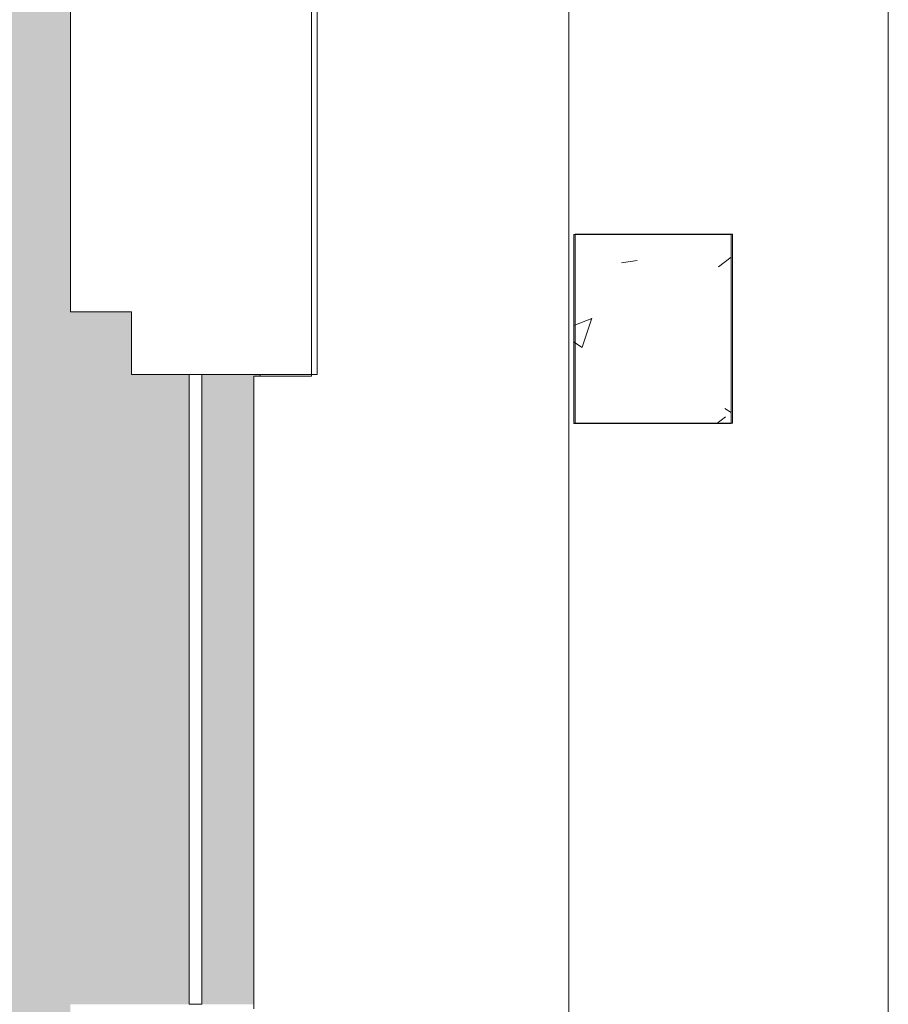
# Model space of a CAD drawing. Header units: metres. Extents: x 1.7 to 42.3, y -72.9 to -47.6.
# Tile 109 of 216: x 4.6 to 6, y -60.4 to -58.9. Entities that reach past the tile are written whole.
import ezdxf

# ---------------------------------------------------------------- set-up
doc = ezdxf.new("R2010")
doc.units = ezdxf.units.M
for name, color, linetype, lineweight in [('A-COLS', 7, 'Continuous', 18), ('A-FLOR', 7, 'Continuous', 18), ('A-FLOR-PATT', 7, 'Continuous', 18), ('A-WALL', 7, 'Continuous', 18), ('G-ANNO-SYMB', 7, 'Continuous', 9), ('Q-SPCQ', 7, 'Continuous', 18), ('S-COLS', 7, 'Continuous', 18)]:
    doc.layers.add(name, color=color, linetype=linetype, lineweight=lineweight)
pattern_1 = [(50, (21.555, -62.9), (0.5465545, -0.047815), [0.05715, -0.62865]), (355, (21.555, -62.9), (-0.105728, 0.573166), [0.04572, -0.50292]), (100.451, (21.601, -62.904), (0.440828, 0.525349), [0.04857, -0.53427]), (46.184, (21.555, -62.748), (0.813237, -0.12613), [0.08573, -0.94298]), (96.636, (21.623, -62.758), (0.712212, 0.742287), [0.07286, -0.80141]), (351.184, (21.555, -62.748), (0.712217, 0.742274), [0.06858, -0.75438]), (21, (21.631, -62.786), (0.454846, -0.306795), [0.05715, -0.62865]), (326, (21.631, -62.786), (0.185405, 0.55256), [0.04572, -0.50292]), (71.451, (21.669, -62.811), (0.640251, 0.245763), [0.04857, -0.53427]), (37.5, (21.555, -62.9), (0.009261, 0.2536672), [0.02515, -0.47168, 0.02515, -0.48539, -0.50482]), (37.5, (21.555, -62.9), (0.009261, 0.2536672), [-1.007, 0.02515, -0.47968]), (7.5, (21.555, -62.9), (0.2004558, 0.300546), [0.02515, -0.26594, 0.02515, -0.46025, -0.1924]), (7.5, (21.555, -62.9), (0.2004558, 0.300546), [-0.77648, 0.02515, -0.16726]), (327.5, (21.385, -62.9), (0.4067682, -0.0171882), [0.02515, -0.16535, 0.02515, -0.56921, -0.78867]), (327.5, (21.385, -62.9), (0.4067682, -0.0171882), [-0.78486, 0.02515, -0.76352]), (317.5, (21.309, -62.9), (0.444383, 0.0762794), [0.02515, -0.2225, 0.02515, -0.36957, -0.56007]), (317.5, (21.309, -62.9), (0.444383, 0.0762794), [-0.64237, 0.02515, -0.53492])]

# ---------------------------------------------------------------- blocks, each defined once
blk = doc.blocks.new('Paredes 13 - Paredes 4-6874208-2PAV - FRIGORÍFICA')
at = {"layer": 'A-WALL', "color": 253, "true_color": 0xaaaaaa}
for p, q in [((4.7173, -58.7716), (4.7173, -59.3222)), ((5.109, -59.4216), (5.109, -58.8084)), ((4.7173, -59.3222), (4.8142, -59.3222)), ((4.8142, -59.3222), (4.8142, -59.4216)), ((4.8142, -59.4216), (4.9058, -59.4216)), ((4.9258, -59.4216), (5.109, -59.4216))]:
    blk.add_line(p, q, dxfattribs=at)
blk = doc.blocks.new('Paredes 15 - Paredes 6-6874455-2PAV - FRIGORÍFICA')
at = {"layer": 'A-WALL', "color": 253, "true_color": 0xaaaaaa}
for p, q in [((5.5087, -65.4145), (5.5087, -57.4041)), ((5.1003, -58.5741), (5.1003, -59.4241)), ((5.1003, -59.4241), (5.0087, -59.4241)), ((5.0087, -59.4241), (5.0087, -60.4285))]:
    blk.add_line(p, q, dxfattribs=at)
blk = doc.blocks.new('Equipamento especial 1 - Equipamento especial 1-8601731-2PAV - FRIGORÍFICA')
at = {"layer": 'Q-SPCQ', "color": 253, "true_color": 0xaaaaaa}
for p, q in [((4.9058, -63.0623), (4.9058, -62.0623)), ((4.9058, -62.0623), (4.9258, -62.0623)), ((4.9258, -62.0623), (4.9258, -63.0623)), ((4.9258, -63.0623), (4.9058, -63.0623))]:
    blk.add_line(p, q, dxfattribs=at)
blk = doc.blocks.new('4 GRE - ESCOLA DE CINEMA E AUDIOVISUAL CINE REX R07_rvt-1-2PAV - FRIGORÍFICA')
at = {"layer": 'A-FLOR-PATT', "true_color": 0xeff0f0}
h = blk.add_hatch(dxfattribs=at)
h.set_pattern_fill('FP_1', style=0, pattern_type=2)
h.set_pattern_definition(pattern_1)
h.paths.add_polyline_path([(4.9663, -71.9414), (4.9663, -70.9344), (5.0187, -70.9344), (5.0187, -70.8774), (4.9097, -70.7685), (5.0187, -70.6596), (5.0187, -70.6479), (4.9076, -70.5368), (5.0187, -70.4258), (5.0187, -70.4141), (4.9076, -70.3031), (5.0187, -70.1921), (5.0187, -70.1804), (4.9076, -70.0694), (5.0187, -69.9583), (5.0187, -69.9467), (4.9076, -69.8356), (5.0187, -69.7246), (5.0187, -69.7129), (4.9076, -69.6019), (5.0187, -69.4909), (5.0187, -69.4792), (4.9076, -69.3682), (5.0187, -69.2571), (5.0187, -69.2455), (4.9076, -69.1344), (5.0187, -69.0234), (5.0187, -69.0014), (4.9663, -69.0014), (4.9663, -67.8392), (5.0187, -67.8384), (5.0187, -66.7719), (5.0081, -66.7719), (4.9313, -66.6952), (5.0187, -66.6078), (5.0187, -66.5488), (4.9313, -66.4614), (5.0187, -66.3741), (5.0187, -66.315), (4.9313, -66.2277), (5.0187, -66.1403), (5.0187, -66.0855), (4.9313, -65.9982), (5.0187, -65.9108), (5.0187, -65.8476), (4.9313, -65.7602), (5.0187, -65.6729), (5.0187, -65.618), (4.9313, -65.5307), (5.0187, -65.4433), (5.0187, -63.9077), (4.9673, -63.9077), (4.9673, -63.8115), (4.844, -63.8114), (4.844, -63.7103), (4.7173, -63.7102), (4.7173, -63.1603), (4.8142, -63.1603), (4.8142, -63.0619), (4.9058, -63.0619), (4.9058, -62.0623), (4.9258, -62.0623), (4.9258, -63.0619), (5.0087, -63.0619), (5.0087, -62.1494), (5.0187, -62.1494), (5.0187, -62.0619), (4.7173, -62.0619), (4.7173, -61.8715), (4.8673, -61.8715), (4.8673, -61.6915), (4.7173, -61.6915), (4.7173, -61.5145), (4.8503, -61.5145), (4.8503, -61.3315), (4.7173, -61.3315), (4.7173, -61.1515), (4.8673, -61.1515), (4.8673, -60.9715), (4.7173, -60.9715), (4.7173, -60.7915), (4.8673, -60.7915), (4.8673, -60.6115), (4.7173, -60.6115), (4.7173, -60.4215), (4.9058, -60.4215), (4.9058, -59.4215), (4.8142, -59.4215), (4.8142, -59.3222), (4.7173, -59.3222), (4.7173, -58.7715), (4.844, -58.7715), (4.844, -58.6715), (4.9673, -58.6715), (4.9673, -58.5715), (5.0187, -58.5715), (5.0187, -57.3816), (4.958, -57.3209), (5.0187, -57.2602), (5.0187, -57.1479), (4.958, -57.0872), (5.0187, -57.0265), (5.0187, -56.9141), (4.958, -56.8535), (5.0187, -56.7928), (5.0187, -56.6846), (4.958, -56.6239), (5.0187, -56.5632), (5.0187, -56.4467), (4.958, -56.386), (5.0187, -56.3253), (5.0187, -56.2171), (4.958, -56.1565), (5.0187, -56.0958), (5.0187, -56.0457), (5.0087, -56.0457), (5.0087, -54.838), (4.9663, -54.838), (4.9663, -53.5283), (4.9151, -53.528), (4.9936, -53.4495), (4.8768, -53.3326), (4.9936, -53.2157), (4.8768, -53.0989), (4.9936, -52.982), (4.8768, -52.8651), (4.9936, -52.7483), (4.8768, -52.6314), (4.9936, -52.5145), (4.8768, -52.3977), (4.9936, -52.2808), (4.8768, -52.1639), (4.9936, -52.0471), (4.9148, -51.9683), (4.9663, -51.968), (4.9663, -50.803), (4.9927, -50.803), (4.9927, -50.643), (5, -50.643), (4.9998, -50.5733), (5.159, -50.5733), (5.159, -50.571), (1.7473, -50.571), (1.7473, -71.9414), (4.9097, -71.9414)])
h.paths.add_polyline_path([(4.9258, -60.4215), (5.0087, -60.4215), (5.0087, -59.4241), (5.0187, -59.4241), (5.0187, -59.4215), (4.9258, -59.4215), (4.9258, -60.3715)])
at = {"layer": 'S-COLS', "true_color": 0xaaaaaa}
h = blk.add_hatch(dxfattribs=at)
h.set_pattern_fill('FP_1', color=253, style=0, pattern_type=2)
h.set_pattern_definition(pattern_1)
h.paths.add_polyline_path([(5.7663, -59.4991), (5.7663, -59.1991), (5.5163, -59.1991), (5.5163, -59.4991)])
at = {"layer": 'A-FLOR', "color": 253, "true_color": 0xaaaaaa}
blk.add_line((5.0187, -59.4241), (5.0187, -59.4215), dxfattribs=at)
at = {"layer": 'S-COLS', "color": 253, "true_color": 0xaaaaaa}
for p, q in [((5.5163, -59.1991), (5.5163, -59.4991)), ((5.7663, -59.1991), (5.5163, -59.1991)), ((5.7663, -59.4991), (5.7663, -59.1991)), ((5.5163, -59.4991), (5.7663, -59.4991))]:
    blk.add_line(p, q, dxfattribs=at)
at = {"layer": 'A-WALL', "color": 253, "lineweight": 18, "true_color": 0xaaaaaa}
for name in ['Paredes 15 - Paredes 6-6874455-2PAV - FRIGORÍFICA', 'Paredes 13 - Paredes 4-6874208-2PAV - FRIGORÍFICA']:
    blk.add_blockref(name, (0, 0), dxfattribs=at)
at = {"layer": 'Q-SPCQ', "color": 253, "lineweight": 18, "true_color": 0xaaaaaa}
blk.add_blockref('Equipamento especial 1 - Equipamento especial 1-8601731-2PAV - FRIGORÍFICA', (0, 2.6408), dxfattribs=at)
blk = doc.blocks.new('Family - P27-300310-2PAV - FRIGORÍFICA')
at = {"layer": 'S-COLS', "color": 253, "true_color": 0xaaaaaa}
for p, q in [((-0.125, 0.15), (-0.125, -0.15)), ((0.125, 0.15), (-0.125, 0.15)), ((0.125, -0.15), (0.125, 0.15)), ((-0.125, -0.15), (0.125, -0.15))]:
    blk.add_line(p, q, dxfattribs=at)
blk = doc.blocks.new('Family - P27-301608-2PAV - FRIGORÍFICA')
at = {"layer": 'S-COLS', "color": 253, "true_color": 0xaaaaaa}
for p, q in [((-0.125, 0.15), (-0.125, -0.15)), ((0.125, 0.15), (-0.125, 0.15)), ((0.125, -0.15), (0.125, 0.15)), ((-0.125, -0.15), (0.125, -0.15))]:
    blk.add_line(p, q, dxfattribs=at)
blk = doc.blocks.new('ESTRUTURAL CINE REX _011_IFC-1-2PAV - FRIGORÍFICA')
at = {"layer": 'A-COLS', "color": 253, "lineweight": 18, "true_color": 0xaaaaaa}
blk.add_blockref('Family - P27-301608-2PAV - FRIGORÍFICA', (5.6436, -59.3485), dxfattribs=at)
at = {"layer": 'S-COLS', "color": 253, "lineweight": 18, "true_color": 0xaaaaaa}
blk.add_blockref('Family - P27-300310-2PAV - FRIGORÍFICA', (5.6436, -59.3485), dxfattribs=at)

msp = doc.modelspace()

# ---------------------------------------------------------------- linework, layer by layer
at = {"layer": 'G-ANNO-SYMB'}
msp.add_line((6.0158, -50.4561), (6.0158, -72.716), dxfattribs=at)

# ---------------------------------------------------------------- block references
at = {"lineweight": 5}
for name in ['4 GRE - ESCOLA DE CINEMA E AUDIOVISUAL CINE REX R07_rvt-1-2PAV - FRIGORÍFICA', 'ESTRUTURAL CINE REX _011_IFC-1-2PAV - FRIGORÍFICA']:
    msp.add_blockref(name, (0, 0), dxfattribs=at)

doc.saveas('drawing.dxf')
